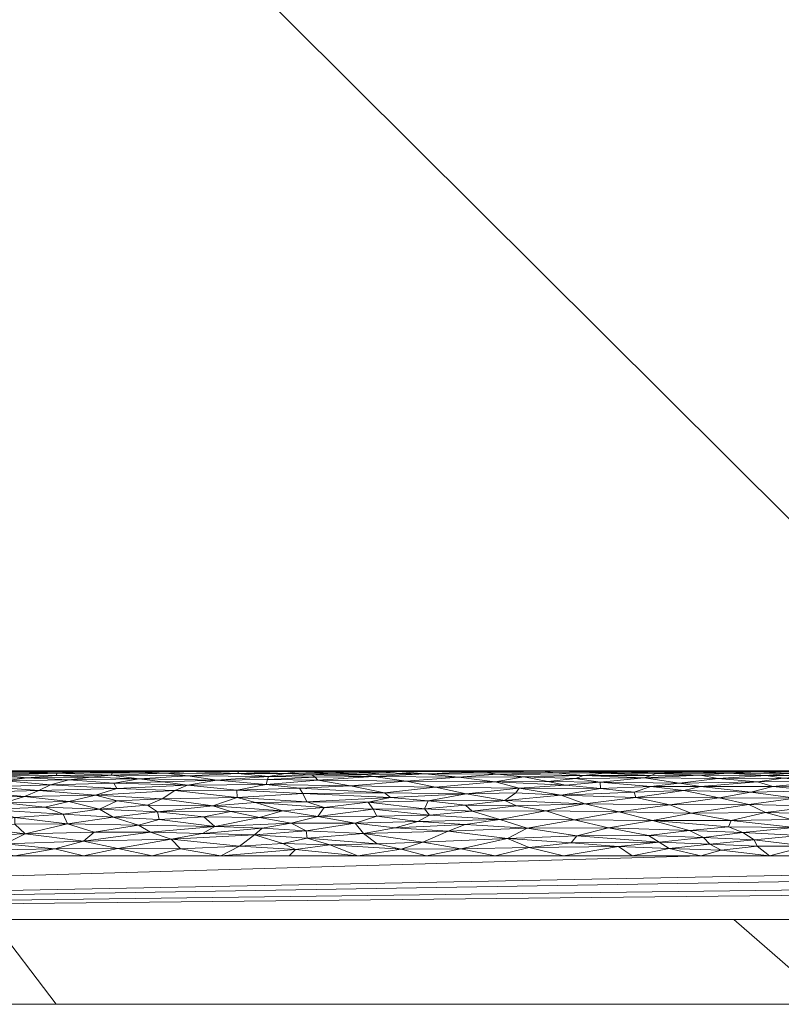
# Model space of a CAD drawing. Header units: millimetres. Extents: x -300 to 300, y 0 to 450.
# Tile 67 of 256: x 36 to 54, y 0 to 23. Entities that reach past the tile are written whole.
import ezdxf

# ---------------------------------------------------------------- set-up
doc = ezdxf.new("R2010")
doc.units = ezdxf.units.MM
doc.layers.add('A-GENM', color=13, linetype='Continuous')

# ---------------------------------------------------------------- blocks, each defined once
blk = doc.blocks.new('MODEL_CCAS0420-1080410R0 - MODEL_CCAS0420-1080410R0-453240-Preview')
at = {"layer": 'A-GENM', "lineweight": 9}
mesh = blk.add_polyface(dxfattribs=at)
corners = [(-296.159, -20, -110), (-295.657, -15.55, -110), (-294.177, -11.323, -110), (-291.793, -7.531, -110), (-288.625, -4.364, -110), (-284.831, -1.981, -110), (-280.602, -0.502, -110), (-276.147, 0, -110), (276.147, 0, -110), (280.596, -0.501, -110), (284.825, -1.978, -110), (288.619, -4.359, -110), (291.788, -7.525, -110), (294.174, -11.316, -110), (295.656, -15.545, -110), (296.159, -20, -110), (296.159, -426.171, -110), (295.658, -430.617, -110), (294.182, -434.842, -110), (291.802, -438.632, -110), (288.638, -441.797, -110), (284.848, -444.179, -110), (280.622, -445.657, -110), (276.171, -446.159, -110), (-276.171, -446.159, -110), (-280.617, -445.658, -110), (-284.842, -444.182, -110), (-288.632, -441.802, -110), (-291.797, -438.638, -110), (-294.179, -434.848, -110), (-295.657, -430.622, -110), (-296.159, -426.171, -110)]
mesh.append_faces([[corners[k] for k in face] for face in [(15, 12, 13, 14)]], dxfattribs={"vtx0": -1})
mesh.append_faces([[corners[k] for k in face] for face in [(16, 8, 15)]], dxfattribs={"vtx0": -1, "vtx1": -1})
mesh.append_faces([[corners[k] for k in face] for face in [(24, 31, 7, 8)]], dxfattribs={"vtx0": -1, "vtx1": -1, "vtx3": -1})
mesh.append_faces([[corners[k] for k in face] for face in [(31, 24, 25, 30), (18, 21, 22, 17), (17, 22, 23, 16)]], dxfattribs={"vtx0": -1, "vtx2": -1})
mesh.append_faces([[corners[k] for k in face] for face in [(0, 3, 4, 5), (0, 5, 6, 7)]], dxfattribs={"vtx0": -1, "vtx3": -1})
mesh.append_faces([[corners[k] for k in face] for face in [(28, 29, 27)]], dxfattribs={"vtx1": -1})
mesh.append_faces([[corners[k] for k in face] for face in [(25, 26, 30), (11, 12, 15, 10), (9, 10, 15, 8), (31, 0, 7)]], dxfattribs={"vtx1": -1, "vtx2": -1})
mesh.append_faces([[corners[k] for k in face] for face in [(23, 24, 8, 16)]], dxfattribs={"vtx1": -1, "vtx2": -1, "vtx3": -1})
mesh.append_faces([[corners[k] for k in face] for face in [(26, 27, 29, 30)]], dxfattribs={"vtx1": -1, "vtx3": -1})
mesh.append_faces([[corners[k] for k in face] for face in [(19, 20, 21, 18)]], dxfattribs={"vtx2": -1})
mesh.append_faces([[corners[k] for k in face] for face in [(0, 1, 2, 3)]], dxfattribs={"vtx3": -1})
mesh = blk.add_polyface(dxfattribs=at)
corners = [(279.918, 0, -2), (278.032, 0, -56), (276.147, 0, -110), (-276.147, 0, -110), (-278.032, 0, -56), (-279.918, 0, -2), (0, 0, -2)]
mesh.append_faces([[corners[k] for k in face] for face in [(6, 3, 4, 5)]], dxfattribs={"vtx0": -1})
mesh.append_faces([[corners[k] for k in face] for face in [(3, 6, 2)]], dxfattribs={"vtx0": -1, "vtx1": -1})
mesh.append_faces([[corners[k] for k in face] for face in [(1, 2, 6, 0)]], dxfattribs={"vtx1": -1})
mesh = blk.add_polyface(dxfattribs=at)
corners = [(279.918, 0, -2), (0, 0, -2), (-279.918, 0, -2), (-279.918, -0.586, -0.586), (-279.918, -2), (0, -2), (279.918, -2), (279.918, -0.586, -0.586), (-146.072, 0, -2), (-139.959, -2), (-209.938, -2), (-246.456, -2), (-73.036, 0, -2), (-212.995, 0, -2), (-69.979, -2), (-246.456, 0, -2), (146.072, -2), (139.959, 0, -2), (209.938, 0, -2), (246.456, 0, -2), (73.036, -2), (212.995, -2), (69.979, 0, -2), (246.456, -2), (-36.518, 0, -2), (-34.99, -2), (-52.485, -2), (34.99, 0, -2), (36.518, -2), (18.259, -2), (-263.187, -2), (-109.554, 0, -2), (-104.969, -2), (-122.464, -2), (263.187, 0, -2), (104.969, 0, -2), (109.554, -2), (91.295, -2), (-174.949, -2), (-179.533, 0, -2), (-162.803, 0, -2), (179.533, -2), (174.949, 0, -2), (192.444, 0, -2), (-157.454, -2), (-127.813, 0, -2), (-18.259, 0, -2), (-17.495, -2), (-229.726, 0, -2), (-228.197, -2), (229.726, -2), (228.197, 0, -2), (54.777, -2), (52.485, 0, -2), (-87.474, -2), (-91.295, 0, -2), (127.813, -2), (122.464, 0, -2), (-196.264, 0, -2), (-192.444, -2), (157.454, 0, -2), (162.803, -2), (-54.777, 0, -2), (17.495, 0, -2), (-263.187, 0, -2), (263.187, -2), (87.474, 0, -2), (196.264, -2)]
mesh.append_faces([[corners[k] for k in face] for face in [(44, 40, 38), (45, 33, 31), (46, 47, 1), (50, 51, 21), (52, 53, 28), (54, 55, 32), (56, 57, 36), (58, 59, 39), (60, 61, 42)]], dxfattribs={"vtx0": -1, "vtx1": -1})
mesh.append_faces([[corners[k] for k in face] for face in [(34, 65, 7), (30, 64, 3)]], dxfattribs={"vtx0": -1, "vtx1": -1, "vtx2": -1})
mesh.append_faces([[corners[k] for k in face] for face in [(5, 63, 1, 47), (42, 61, 41, 43), (19, 23, 65, 34), (32, 55, 31, 33), (28, 53, 27, 29), (39, 59, 38, 40), (36, 57, 35, 37), (21, 51, 18, 67), (63, 5, 29, 27), (67, 18, 43, 41), (37, 35, 66)]], dxfattribs={"vtx0": -1, "vtx2": -1})
mesh.append_faces([[corners[k] for k in face] for face in [(2, 3, 64)]], dxfattribs={"vtx1": -1})
mesh.append_faces([[corners[k] for k in face] for face in [(25, 47, 46, 24), (9, 33, 45, 8), (8, 40, 44, 9), (49, 10, 13, 48), (11, 49, 48, 15), (19, 51, 50, 23), (20, 37, 66, 22), (26, 25, 24, 62), (14, 26, 62, 12), (22, 53, 52, 20), (30, 11, 15, 64), (12, 55, 54, 14), (17, 57, 56, 16), (10, 59, 58, 13), (16, 61, 60, 17)]], dxfattribs={"vtx1": -1, "vtx3": -1})
mesh.append_faces([[corners[k] for k in face] for face in [(3, 4, 30), (65, 6, 7), (7, 0, 34)]], dxfattribs={"vtx2": -1})
mesh = blk.add_polyface(dxfattribs=at)
corners = [(-279.918, -2), (-292.651, -7.27), (-297.929, -20), (-297.929, -224.97), (-297.929, -429.94), (-292.661, -442.661), (-279.94, -447.929), (0, -447.929), (279.94, -447.929), (292.661, -442.661), (297.929, -429.94), (297.929, -224.97), (297.929, -20), (292.651, -7.27), (279.918, -2), (0, -2), (0, -3.5), (13.257, -3.5), (26.515, -3.5), (39.772, -3.5), (53.029, -3.5), (66.287, -3.5), (79.544, -3.5), (92.801, -3.5), (106.059, -3.5), (119.316, -3.5), (132.573, -3.5), (145.831, -3.5), (159.088, -3.5), (172.345, -3.5), (185.603, -3.5), (198.86, -3.5), (212.117, -3.5), (225.375, -3.5), (238.632, -3.5), (251.889, -3.5), (265.147, -3.5), (278.404, -3.5), (291.028, -7.487), (296.497, -19.511), (296.5, -32.769), (296.5, -46.026), (296.5, -59.283), (296.5, -72.541), (296.5, -85.798), (296.5, -99.055), (296.5, -112.313), (296.5, -125.57), (296.5, -138.827), (296.5, -152.085), (296.5, -165.342), (296.5, -178.599), (296.5, -191.857), (296.5, -205.114), (296.5, -218.371), (296.5, -231.629), (296.5, -244.886), (296.5, -258.143), (296.499, -271.401), (296.499, -284.658), (296.499, -297.915), (296.499, -311.173), (296.499, -324.43), (296.499, -337.687), (296.5, -350.945), (296.5, -364.202), (296.5, -377.459), (296.5, -390.717), (296.5, -403.974), (296.5, -417.231), (296.497, -430.489), (291.028, -442.513), (278.404, -446.5), (265.147, -446.5), (251.889, -446.5), (238.632, -446.5), (225.375, -446.5), (212.117, -446.5), (198.86, -446.5), (185.603, -446.5), (172.345, -446.5), (159.088, -446.5), (145.831, -446.5), (132.573, -446.5), (119.316, -446.5), (106.059, -446.5), (92.801, -446.5), (79.544, -446.5), (66.287, -446.5), (53.029, -446.5), (39.772, -446.5), (26.515, -446.5), (13.257, -446.5), (0, -446.5), (-12.926, -446.5), (-25.852, -446.5), (-38.777, -446.5), (-51.703, -446.5), (-64.629, -446.5), (-77.555, -446.5), (-90.48, -446.5), (-103.406, -446.5), (-116.332, -446.5), (-129.258, -446.5), (-142.183, -446.5), (-155.109, -446.5), (-168.035, -446.5), (-180.961, -446.5), (-193.887, -446.5), (-206.812, -446.5), (-219.738, -446.5), (-232.664, -446.5), (-245.59, -446.5), (-258.515, -446.5), (-271.441, -446.5), (-284.356, -445.968), (-294.544, -438.124), (-296.5, -425.35), (-296.5, -412.424), (-296.5, -399.498), (-296.5, -386.572), (-296.5, -373.646), (-296.5, -360.721), (-296.5, -347.795), (-296.499, -334.869), (-296.499, -321.943), (-296.499, -309.018), (-296.499, -296.092), (-296.499, -283.166), (-296.499, -270.24), (-296.5, -257.315), (-296.5, -244.389), (-296.5, -231.463), (-296.5, -218.537), (-296.5, -205.611), (-296.5, -192.686), (-296.5, -179.76), (-296.5, -166.834), (-296.5, -153.908), (-296.5, -140.983), (-296.5, -128.057), (-296.5, -115.131), (-296.5, -102.205), (-296.5, -89.28), (-296.5, -76.354), (-296.5, -63.428), (-296.5, -50.502), (-296.5, -37.576), (-296.5, -24.651), (-294.544, -11.876), (-284.356, -4.032), (-271.441, -3.5), (-258.515, -3.5), (-245.59, -3.5), (-232.664, -3.5), (-219.738, -3.5), (-206.812, -3.5), (-193.887, -3.5), (-180.961, -3.5), (-168.035, -3.5), (-155.109, -3.5), (-142.183, -3.5), (-129.258, -3.5), (-116.332, -3.5), (-103.406, -3.5), (-90.48, -3.5), (-77.555, -3.5), (-64.629, -3.5), (-51.703, -3.5), (-38.777, -3.5), (-25.852, -3.5), (-12.926, -3.5), (-294.538, -438.129), (-294.547, -438.108)]
mesh.append_faces([[corners[k] for k in face] for face in [(116, 172, 173)]])
mesh.append_faces([[corners[k] for k in face] for face in [(118, 4, 117), (6, 115, 5), (115, 6, 114), (7, 104, 6), (1, 150, 0), (151, 0, 150)]], dxfattribs={"vtx0": -1, "vtx1": -1})
mesh.append_faces([[corners[k] for k in face] for face in [(4, 124, 125), (7, 99, 100), (2, 148, 149), (149, 1, 2), (2, 141, 142), (0, 151, 152), (0, 160, 161, 15), (15, 165, 166), (15, 170, 171), (8, 81, 82, 7), (8, 72, 73), (11, 61, 62, 10), (12, 46, 47, 11), (38, 13, 14, 37), (13, 38, 39, 12)]], dxfattribs={"vtx0": -1, "vtx2": -1})
mesh.append_faces([[corners[k] for k in face] for face in [(4, 118, 119, 120), (4, 120, 121, 122), (3, 128, 129, 130), (3, 130, 131, 132), (3, 138, 139, 140), (0, 154, 155, 156), (0, 156, 157, 158), (15, 161, 162, 163), (15, 163, 164, 165), (8, 73, 74, 75), (7, 86, 87, 88), (7, 83, 84, 85), (10, 68, 69, 70), (11, 55, 56, 57), (14, 28, 29, 30), (14, 32, 33, 34), (15, 19, 20, 21), (12, 44, 45, 46), (11, 49, 50, 51), (11, 47, 48, 49), (12, 39, 40, 41)]], dxfattribs={"vtx0": -1, "vtx3": -1})
mesh.append_faces([[corners[k] for k in face] for face in [(123, 124, 4, 122), (127, 128, 3, 126), (113, 114, 6, 112), (111, 112, 6, 110), (109, 110, 6, 108), (107, 108, 6, 106), (96, 97, 7, 95), (105, 106, 6, 104), (103, 104, 7, 102), (101, 102, 7, 100), (98, 99, 7, 97), (94, 95, 7, 93), (135, 136, 3, 134), (137, 138, 3, 136), (133, 134, 3, 132), (145, 146, 2, 144), (147, 148, 2, 146), (143, 144, 2, 142), (149, 150, 1), (153, 154, 0, 152), (159, 160, 0, 158), (169, 170, 15, 168), (167, 168, 15, 166), (78, 79, 8, 77), (80, 81, 8, 79), (76, 77, 8, 75), (91, 92, 7, 90), (89, 90, 7, 88), (85, 86, 7), (82, 83, 7), (67, 68, 10, 66), (65, 66, 10, 64), (60, 61, 11, 59), (58, 59, 11, 57), (63, 64, 10, 62), (54, 55, 11, 53), (26, 27, 15, 25), (31, 32, 14, 30), (16, 17, 15, 171), (18, 19, 15, 17), (24, 25, 15, 23), (22, 23, 15, 21), (34, 35, 14), (52, 53, 11, 51), (36, 37, 14, 35), (42, 43, 12, 41), (43, 44, 12), (92, 93, 7)]], dxfattribs={"vtx1": -1, "vtx2": -1})
mesh.append_faces([[corners[k] for k in face] for face in [(3, 4, 125, 126), (2, 3, 140, 141), (71, 72, 8, 9), (70, 71, 9, 10), (27, 28, 14, 15)]], dxfattribs={"vtx1": -1, "vtx3": -1})
mesh.append_faces([[corners[k] for k in face] for face in [(4, 173, 117), (115, 172, 5)]], dxfattribs={"vtx2": -1})
mesh = blk.add_polyface(dxfattribs=at)
corners = [(-53.319, -3.5), (-54.205, -3.728, -0.015), (-53.035, -3.728, -0.015), (-53.053, -5.475, -1.685), (-54.492, -5.474, -1.679), (-53.664, -5.494, -1.849), (-55.175, -5.494, -1.839), (-54.419, -5.5, -2), (-52.156, -5.494, -1.839), (-53.731, -5.44, -1.512), (-55.173, -5.441, -1.518), (-53.043, -5.244, -1.022), (-54.593, -5.252, -1.036), (-53.643, -5.331, -1.196), (-52.107, -5.321, -1.174), (-54.42, -5.028, -0.709), (-54.925, -5.158, -0.881), (-53.4, -5.13, -0.841), (-52.834, -4.706, -0.408), (-51.477, -4.505, -0.277), (-53.228, -4.521, -0.286), (-53.843, -4.354, -0.198), (-52.416, -4.33, -0.188), (-52.886, -5.001, -0.678), (-55.141, -4.276, -0.164), (-53.911, -4.162, -0.119), (-54.444, -4.669, -0.381), (-54.858, -4.479, -0.262), (-53.937, -4.857, -0.532), (-52.14, -4.867, -0.54), (-52.185, -3.629, -0.005), (-52.357, -5.445, -1.533), (-52.908, -5.5, -2), (-55.171, -5.326, -1.185), (-54.565, -5.392, -1.351), (-53.244, -5.394, -1.356), (-51.697, -5.133, -0.845), (-52.354, -4.185, -0.128), (-52.692, -4.044, -0.081), (-54.036, -3.978, -0.063), (-52.963, -3.876, -0.04), (-51.915, -3.771, -0.021), (-55.208, -4.101, -0.099), (-54.935, -3.5)]
mesh.append_faces([[corners[k] for k in face] for face in [(32, 5, 7)]], dxfattribs={"vtx0": -1, "vtx1": -1})
mesh.append_faces([[corners[k] for k in face] for face in [(0, 1, 2), (3, 4, 5), (5, 6, 7), (5, 8, 3), (4, 9, 10), (11, 12, 13), (11, 13, 14), (15, 16, 17), (18, 19, 20), (21, 20, 22), (17, 23, 15), (24, 21, 25), (20, 26, 18), (20, 27, 26), (28, 29, 18), (23, 28, 15), (28, 18, 26), (30, 0, 2), (3, 31, 9), (8, 5, 32), (13, 33, 34), (35, 34, 9), (13, 35, 14), (16, 12, 17), (23, 17, 36), (28, 23, 29), (5, 4, 6), (4, 3, 9), (34, 35, 13), (17, 12, 11), (31, 35, 9), (20, 21, 27), (22, 37, 25), (22, 25, 21), (25, 38, 39), (38, 40, 39), (40, 1, 39), (1, 40, 2), (40, 41, 2), (39, 42, 25), (25, 37, 38), (11, 36, 17)]], dxfattribs={"vtx0": -1, "vtx1": -1, "vtx2": -1})
mesh.append_faces([[corners[k] for k in face] for face in [(0, 43, 1)]], dxfattribs={"vtx1": -1, "vtx2": -1})
mesh = blk.add_polyface(dxfattribs=at)
corners = [(-50.175, -4.875, -0.548), (-52.14, -4.867, -0.54), (-51.306, -5.039, -0.722), (-51.472, -5.472, -1.668), (-53.053, -5.475, -1.685), (-52.156, -5.494, -1.839), (-51.396, -5.5, -2), (-50.64, -5.494, -1.838), (-51.915, -3.771, -0.021), (-52.963, -3.876, -0.04), (-51.768, -3.932, -0.052), (-50.372, -5.339, -1.213), (-52.107, -5.321, -1.174), (-51.688, -5.396, -1.362), (-52.357, -5.445, -1.533), (-50.647, -5.438, -1.505), (-51.204, -5.214, -0.97), (-53.043, -5.244, -1.022), (-52.416, -4.33, -0.188), (-51.477, -4.505, -0.277), (-50.566, -4.328, -0.187), (-50.975, -4.696, -0.4), (-50.137, -4.998, -0.674), (-50.531, -5.129, -0.839), (-52.834, -4.706, -0.408), (-51.439, -4.095, -0.097), (-50.471, -3.981, -0.064), (-53.228, -4.521, -0.286), (-49.77, -4.532, -0.293), (-50.961, -3.667, -0.008), (-51.703, -3.5), (-52.185, -3.629, -0.005), (-52.354, -4.185, -0.128), (-49.884, -5.473, -1.673), (-52.908, -5.5, -2), (-50.534, -5.394, -1.358), (-51.697, -5.133, -0.845), (-52.886, -5.001, -0.678), (-53.244, -5.394, -1.356), (-52.692, -4.044, -0.081), (-50.725, -3.823, -0.029), (-53.035, -3.728, -0.015), (-53.319, -3.5), (-50.087, -3.5)]
mesh.append_faces([[corners[k] for k in face] for face in [(42, 31, 30), (30, 29, 43)]], dxfattribs={"vtx0": -1, "vtx1": -1})
mesh.append_faces([[corners[k] for k in face] for face in [(0, 1, 2), (3, 4, 5), (5, 6, 7), (8, 9, 10), (11, 12, 13), (14, 15, 13), (16, 17, 12), (18, 19, 20), (1, 0, 21), (22, 2, 23), (19, 24, 21), (25, 26, 10), (27, 19, 18), (28, 19, 21), (21, 24, 1), (29, 30, 31), (20, 25, 32), (7, 33, 3), (15, 3, 33), (3, 5, 7), (13, 15, 35), (12, 11, 16), (16, 23, 36), (36, 17, 16), (37, 2, 1), (14, 4, 3), (15, 14, 3), (38, 14, 13), (12, 38, 13), (10, 9, 39), (25, 10, 39), (40, 10, 26), (32, 25, 39), (20, 32, 18), (31, 41, 8), (31, 8, 29), (8, 40, 29), (10, 40, 8), (36, 23, 2), (37, 36, 2), (11, 13, 35)]], dxfattribs={"vtx0": -1, "vtx1": -1, "vtx2": -1})
mesh.append_faces([[corners[k] for k in face] for face in [(34, 6, 5)]], dxfattribs={"vtx1": -1, "vtx2": -1})
mesh = blk.add_polyface(dxfattribs=at)
corners = [(-51.477, -4.505, -0.277), (-49.77, -4.532, -0.293), (-50.566, -4.328, -0.187), (-50.471, -3.981, -0.064), (-51.439, -4.095, -0.097), (-49.532, -4.16, -0.119), (-48.104, -5.25, -1.031), (-48.518, -5.163, -0.889), (-49.336, -5.234, -1.003), (-49.884, -5.473, -1.673), (-50.64, -5.494, -1.838), (-49.273, -5.494, -1.849), (-50.175, -4.875, -0.548), (-48.412, -4.93, -0.601), (-48.972, -4.725, -0.422), (-49.341, -5.084, -0.779), (-49.767, -3.718, -0.014), (-48.649, -3.801, -0.026), (-47.664, -3.694, -0.011), (-50.961, -3.667, -0.008), (-50.725, -3.823, -0.029), (-50.975, -4.696, -0.4), (-50.137, -4.998, -0.674), (-50.531, -5.129, -0.839), (-48.051, -4.556, -0.307), (-48.721, -4.346, -0.195), (-48.783, -3.966, -0.06), (-47.611, -4.148, -0.115), (-48.472, -3.5), (-50.647, -5.438, -1.505), (-49.439, -5.444, -1.528), (-51.396, -5.5, -2), (-49.884, -5.5, -2), (-47.977, -5.489, -1.794), (-48.285, -5.455, -1.58), (-50.534, -5.394, -1.358), (-48.939, -5.389, -1.343), (-50.372, -5.339, -1.213), (-48.75, -5.317, -1.164), (-51.204, -5.214, -0.97), (-48.373, -5.5, -2), (-50.087, -3.5), (-51.306, -5.039, -0.722)]
mesh.append_faces([[corners[k] for k in face] for face in [(40, 11, 32)]], dxfattribs={"vtx0": -1, "vtx1": -1})
mesh.append_faces([[corners[k] for k in face] for face in [(0, 1, 2), (3, 4, 5), (6, 7, 8), (9, 10, 11), (12, 13, 14), (7, 15, 8), (16, 17, 18), (19, 20, 16), (12, 14, 21), (22, 13, 12), (15, 22, 23), (1, 24, 25), (1, 21, 14), (24, 1, 14), (1, 25, 2), (5, 2, 25), (26, 3, 5), (27, 26, 5), (20, 26, 17), (16, 18, 28), (29, 9, 30), (9, 33, 34), (11, 10, 32), (30, 9, 34), (35, 36, 37), (23, 8, 15), (38, 37, 36), (39, 37, 8), (9, 11, 33), (38, 6, 8), (37, 38, 8), (5, 4, 2), (16, 41, 19), (20, 3, 26), (34, 36, 30), (35, 30, 36), (13, 22, 15), (12, 42, 22), (20, 17, 16), (8, 23, 39), (35, 29, 30)]], dxfattribs={"vtx0": -1, "vtx1": -1, "vtx2": -1})
mesh.append_faces([[corners[k] for k in face] for face in [(10, 31, 32), (16, 28, 41)]], dxfattribs={"vtx0": -1, "vtx2": -1})
mesh = blk.add_polyface(dxfattribs=at)
corners = [(-47.425, -5.09, -0.786), (-46.173, -4.962, -0.635), (-47.35, -4.982, -0.657), (-46.635, -5.471, -1.658), (-45.207, -5.432, -1.483), (-46.907, -5.42, -1.44), (-47.611, -4.148, -0.115), (-47.151, -3.909, -0.047), (-48.783, -3.966, -0.06), (-48.285, -5.455, -1.58), (-47.977, -5.489, -1.794), (-48.412, -4.93, -0.601), (-47.084, -4.804, -0.484), (-48.972, -4.725, -0.422), (-47.664, -3.694, -0.011), (-48.649, -3.801, -0.026), (-46.861, -5.5, -2), (-46.105, -5.494, -1.838), (-48.939, -5.389, -1.343), (-47.539, -5.358, -1.26), (-46.861, -5.238, -1.011), (-45.452, -5.118, -0.824), (-48.75, -5.317, -1.164), (-45.75, -4.08, -0.092), (-49.341, -5.084, -0.779), (-46.16, -4.695, -0.4), (-47.359, -4.673, -0.383), (-48.051, -4.556, -0.307), (-46.32, -4.552, -0.304), (-46.97, -4.354, -0.198), (-49.532, -4.16, -0.119), (-48.721, -4.346, -0.195), (-46.151, -4.233, -0.146), (-46.856, -3.5), (-48.472, -3.5), (-46.048, -3.662, -0.008), (-45.311, -4.46, -0.252), (-45.995, -5.355, -1.252), (-48.373, -5.5, -2), (-49.273, -5.494, -1.849), (-48.104, -5.25, -1.031), (-48.518, -5.163, -0.889)]
mesh.append_faces([[corners[k] for k in face] for face in [(0, 1, 2), (3, 4, 5), (6, 7, 8), (9, 10, 3), (11, 2, 12), (11, 12, 13), (14, 15, 7), (10, 16, 17), (5, 9, 3), (18, 5, 19), (0, 20, 21), (19, 22, 18), (6, 23, 7), (1, 0, 21), (0, 11, 24), (12, 25, 26), (26, 13, 12), (27, 28, 29), (6, 30, 31), (29, 6, 31), (29, 32, 6), (33, 14, 35), (7, 35, 14), (27, 29, 31), (29, 28, 36), (19, 5, 37), (18, 9, 5), (10, 17, 3), (10, 39, 38), (37, 20, 19), (40, 19, 20), (19, 40, 22), (41, 20, 0), (20, 41, 40), (0, 24, 41), (26, 28, 27), (28, 26, 25), (13, 26, 27), (12, 2, 1), (11, 0, 2), (7, 15, 8), (6, 32, 23)]], dxfattribs={"vtx0": -1, "vtx1": -1, "vtx2": -1})
mesh.append_faces([[corners[k] for k in face] for face in [(10, 38, 16)]], dxfattribs={"vtx0": -1, "vtx2": -1})
mesh.append_faces([[corners[k] for k in face] for face in [(33, 34, 14)]], dxfattribs={"vtx1": -1, "vtx2": -1})
mesh = blk.add_polyface(dxfattribs=at)
corners = [(-45.75, -4.08, -0.092), (-45.157, -3.821, -0.029), (-47.151, -3.909, -0.047), (-43.996, -5.367, -1.284), (-45.995, -5.355, -1.252), (-45.207, -5.432, -1.483), (-46.635, -5.471, -1.658), (-44.579, -5.484, -1.748), (-46.861, -5.238, -1.011), (-44.764, -5.26, -1.051), (-44.393, -4.87, -0.544), (-46.173, -4.962, -0.635), (-44.251, -4.983, -0.658), (-43.985, -4.598, -0.333), (-45.311, -4.46, -0.252), (-45.195, -4.604, -0.337), (-43.451, -5.147, -0.866), (-45.452, -5.118, -0.824), (-46.907, -5.42, -1.44), (-46.105, -5.494, -1.838), (-45.349, -5.5, -2), (-44.2, -5.453, -1.569), (-43.796, -5.417, -1.43), (-45.24, -3.5), (-46.048, -3.662, -0.008), (-44.648, -3.656, -0.007), (-44.071, -4.432, -0.237), (-44.504, -4.159, -0.118), (-46.151, -4.233, -0.146), (-45.037, -4.308, -0.178), (-45.281, -4.793, -0.476), (-47.084, -4.804, -0.484), (-46.16, -4.695, -0.4), (-46.856, -3.5), (-43.56, -4.271, -0.162), (-43.758, -4.023, -0.075), (-44.076, -3.779, -0.022), (-43.624, -3.5), (-43.838, -5.5, -2), (-46.861, -5.5, -2), (-46.97, -4.354, -0.198), (-46.32, -4.552, -0.304), (-43.865, -4.762, -0.45)]
mesh.append_faces([[corners[k] for k in face] for face in [(0, 1, 2), (3, 4, 5), (5, 6, 7), (8, 4, 9), (10, 11, 12), (13, 14, 15), (16, 17, 9), (8, 9, 17), (9, 4, 3), (4, 18, 5), (7, 19, 20), (5, 21, 22), (23, 24, 25), (26, 14, 13), (27, 28, 29), (12, 11, 17), (11, 30, 31), (16, 12, 17), (15, 32, 30), (34, 27, 29), (1, 0, 35), (1, 25, 24), (24, 2, 1), (1, 36, 25), (7, 6, 19), (7, 21, 5), (5, 22, 3), (35, 36, 1), (14, 26, 29), (40, 14, 29), (14, 41, 15), (32, 15, 41), (42, 15, 30), (31, 30, 32), (35, 0, 27), (28, 27, 0), (15, 42, 13), (10, 42, 30), (11, 10, 30), (40, 29, 28)]], dxfattribs={"vtx0": -1, "vtx1": -1, "vtx2": -1})
mesh.append_faces([[corners[k] for k in face] for face in [(24, 23, 33), (7, 20, 38)]], dxfattribs={"vtx0": -1, "vtx2": -1})
mesh.append_faces([[corners[k] for k in face] for face in [(37, 23, 25), (39, 20, 19)]], dxfattribs={"vtx1": -1, "vtx2": -1})
mesh = blk.add_polyface(dxfattribs=at)
corners = [(-42.683, -5.282, -1.092), (-44.764, -5.26, -1.051), (-43.996, -5.367, -1.284), (-43.451, -5.147, -0.866), (-41.699, -5.495, -1.855), (-42.198, -5.476, -1.688), (-43.204, -5.493, -1.831), (-44.071, -4.432, -0.237), (-43.56, -4.271, -0.162), (-45.037, -4.308, -0.178), (-41.468, -5.182, -0.918), (-43.865, -4.762, -0.45), (-42.421, -4.767, -0.455), (-42.833, -4.64, -0.361), (-41.854, -3.789, -0.024), (-42.964, -3.754, -0.018), (-42.43, -3.915, -0.048), (-42.252, -5.09, -0.787), (-44.251, -4.983, -0.658), (-43.796, -5.417, -1.43), (-42.543, -5.403, -1.384), (-42.326, -5.5, -2), (-44.579, -5.484, -1.748), (-43.384, -5.475, -1.683), (-44.2, -5.453, -1.569), (-42.685, -4.424, -0.233), (-42.327, -4.965, -0.638), (-44.393, -4.87, -0.544), (-43.758, -4.023, -0.075), (-44.076, -3.779, -0.022), (-42.409, -4.091, -0.096), (-43.624, -3.5), (-44.648, -3.656, -0.007), (-42.156, -3.645, -0.006), (-43.838, -5.5, -2), (-43.011, -5.446, -1.539), (-41.922, -5.438, -1.504), (-42.622, -5.349, -1.237), (-42.053, -4.27, -0.161), (-43.985, -4.598, -0.333), (-44.504, -4.159, -0.118), (-42.009, -3.5), (-41.852, -4.558, -0.308)]
mesh.append_faces([[corners[k] for k in face] for face in [(31, 33, 41)]], dxfattribs={"vtx0": -1, "vtx1": -1})
mesh.append_faces([[corners[k] for k in face] for face in [(0, 1, 2), (3, 1, 0), (4, 5, 6), (7, 8, 9), (10, 3, 0), (11, 12, 13), (14, 15, 16), (10, 17, 3), (3, 17, 18), (19, 20, 2), (21, 4, 6), (22, 23, 24), (8, 7, 25), (26, 12, 27), (12, 11, 27), (28, 16, 29), (28, 30, 16), (15, 31, 32), (15, 33, 31), (5, 23, 6), (23, 5, 35), (22, 34, 6), (24, 23, 35), (22, 6, 23), (19, 24, 35), (20, 19, 35), (36, 20, 35), (0, 2, 37), (2, 20, 37), (5, 36, 35), (15, 32, 29), (18, 17, 26), (25, 38, 8), (13, 25, 39), (30, 8, 38), (40, 8, 28), (39, 25, 7), (8, 30, 28), (16, 15, 29), (26, 27, 18), (25, 13, 42), (11, 13, 39)]], dxfattribs={"vtx0": -1, "vtx1": -1, "vtx2": -1})
mesh.append_faces([[corners[k] for k in face] for face in [(34, 21, 6)]], dxfattribs={"vtx1": -1, "vtx2": -1})
mesh = blk.add_polyface(dxfattribs=at)
corners = [(-41.306, -4.404, -0.223), (-41.852, -4.558, -0.308), (-40.636, -4.54, -0.297), (-41.468, -5.182, -0.918), (-42.683, -5.282, -1.092), (-41.496, -5.3, -1.129), (-42.327, -4.965, -0.638), (-42.252, -5.09, -0.787), (-40.771, -5.046, -0.731), (-40.78, -4.873, -0.546), (-40.211, -4.674, -0.385), (-42.421, -4.767, -0.455), (-40.815, -5.5, -2), (-41.699, -5.495, -1.855), (-42.326, -5.5, -2), (-41.516, -5.367, -1.282), (-40.8, -5.436, -1.497), (-39.623, -5.38, -1.318), (-42.833, -4.64, -0.361), (-41.211, -4.752, -0.443), (-40.255, -4.189, -0.13), (-42.053, -4.27, -0.161), (-40.301, -5.284, -1.097), (-42.622, -5.349, -1.237), (-42.543, -5.403, -1.384), (-40.815, -5.482, -1.729), (-41.922, -5.438, -1.504), (-42.198, -5.476, -1.688), (-39.612, -5.16, -0.885), (-41.368, -4.153, -0.117), (-42.409, -4.091, -0.096), (-42.156, -3.645, -0.006), (-42.964, -3.754, -0.018), (-41.854, -3.789, -0.024), (-42.685, -4.424, -0.233), (-40.365, -5.496, -1.866), (-42.009, -3.5), (-40.393, -3.5), (-41.187, -3.991, -0.067), (-39.966, -4.022, -0.075), (-39.999, -4.414, -0.228), (-42.43, -3.915, -0.048), (-40.839, -3.722, -0.014)]
mesh.append_faces([[corners[k] for k in face] for face in [(12, 13, 14), (36, 31, 37)]], dxfattribs={"vtx0": -1, "vtx1": -1})
mesh.append_faces([[corners[k] for k in face] for face in [(0, 1, 2), (3, 4, 5), (6, 7, 8), (9, 6, 8), (10, 2, 1), (11, 6, 9), (15, 16, 17), (18, 19, 1), (0, 20, 21), (15, 22, 5), (15, 23, 24), (25, 26, 27), (8, 3, 28), (15, 24, 26), (9, 19, 11), (21, 29, 30), (31, 32, 33), (11, 19, 18), (34, 1, 0), (12, 35, 13), (35, 25, 13), (25, 27, 13), (26, 25, 16), (5, 23, 15), (15, 26, 16), (38, 30, 29), (29, 39, 38), (3, 5, 22), (23, 5, 4), (8, 7, 3), (0, 2, 40), (20, 0, 40), (0, 21, 34), (41, 30, 38), (33, 38, 42), (38, 33, 41), (42, 37, 31), (42, 31, 33), (9, 10, 19), (1, 19, 10), (21, 20, 29), (29, 20, 39)]], dxfattribs={"vtx0": -1, "vtx1": -1, "vtx2": -1})
mesh = blk.add_polyface(dxfattribs=at)
corners = [(-39.623, -5.38, -1.318), (-40.8, -5.436, -1.497), (-39.106, -5.443, -1.526), (-41.516, -5.367, -1.282), (-40.301, -5.284, -1.097), (-38.475, -5.313, -1.156), (-39.315, -5.04, -0.724), (-37.444, -4.925, -0.597), (-39.012, -4.839, -0.515), (-38.868, -5.496, -1.865), (-40.365, -5.496, -1.866), (-39.303, -5.5, -2), (-38.451, -5.481, -1.727), (-39.631, -5.484, -1.75), (-39.228, -3.894, -0.043), (-37.969, -3.67, -0.008), (-39.443, -3.662, -0.008), (-39.612, -5.16, -0.885), (-40.771, -5.046, -0.731), (-37.944, -5.084, -0.778), (-37.874, -5.207, -0.959), (-39.03, -5.242, -1.018), (-37.812, -5.401, -1.378), (-41.468, -5.182, -0.918), (-40.78, -4.873, -0.546), (-40.211, -4.674, -0.385), (-38.942, -4.351, -0.197), (-38.904, -4.533, -0.293), (-37.86, -4.407, -0.224), (-39.999, -4.414, -0.228), (-40.255, -4.189, -0.13), (-40.815, -5.482, -1.729), (-40.839, -3.722, -0.014), (-41.187, -3.991, -0.067), (-40.393, -3.5), (-39.966, -4.022, -0.075), (-38.743, -4.052, -0.084), (-37.791, -5.5, -2), (-40.815, -5.5, -2), (-40.636, -4.54, -0.297), (-38.671, -4.692, -0.397), (-37.957, -4.791, -0.474), (-38.777, -3.5), (-38.457, -4.217, -0.14)]
mesh.append_faces([[corners[k] for k in face] for face in [(37, 9, 11), (11, 10, 38)]], dxfattribs={"vtx0": -1, "vtx1": -1})
mesh.append_faces([[corners[k] for k in face] for face in [(0, 1, 2), (3, 0, 4), (4, 0, 5), (6, 7, 8), (9, 10, 11), (12, 13, 9), (14, 15, 16), (17, 6, 18), (19, 17, 20), (4, 5, 21), (22, 5, 0), (23, 4, 17), (22, 0, 2), (13, 2, 1), (6, 17, 19), (18, 6, 24), (25, 24, 8), (26, 27, 28), (29, 26, 30), (13, 1, 31), (14, 32, 33), (16, 34, 32), (35, 36, 14), (2, 13, 12), (13, 10, 9), (10, 13, 31), (39, 27, 29), (40, 25, 8), (25, 40, 27), (41, 40, 8), (16, 15, 42), (14, 16, 32), (30, 43, 36), (24, 6, 8), (14, 33, 35), (30, 36, 35), (20, 17, 21), (4, 21, 17), (27, 39, 25), (30, 26, 43), (27, 26, 29)]], dxfattribs={"vtx0": -1, "vtx1": -1, "vtx2": -1})
mesh.append_faces([[corners[k] for k in face] for face in [(16, 42, 34)]], dxfattribs={"vtx0": -1, "vtx2": -1})
mesh = blk.add_polyface(dxfattribs=at)
corners = [(-37.812, -5.401, -1.378), (-36.528, -5.392, -1.35), (-37.342, -5.348, -1.235), (-37.874, -5.207, -0.959), (-36.385, -5.174, -0.905), (-37.944, -5.084, -0.778), (-38.475, -5.313, -1.156), (-36.819, -5.285, -1.098), (-37.444, -4.925, -0.597), (-36.817, -4.778, -0.463), (-37.957, -4.791, -0.474), (-38.457, -4.217, -0.14), (-37.416, -4.053, -0.084), (-38.743, -4.052, -0.084), (-36.247, -4.642, -0.362), (-37.542, -4.6, -0.334), (-37.694, -5.494, -1.849), (-37.055, -5.48, -1.716), (-38.451, -5.481, -1.727), (-39.106, -5.443, -1.526), (-37.842, -5.455, -1.577), (-36.784, -4.254, -0.155), (-37.86, -4.407, -0.224), (-36.684, -4.48, -0.263), (-37.162, -3.5), (-37.969, -3.67, -0.008), (-36.485, -3.663, -0.008), (-35.785, -4.018, -0.074), (-37.161, -3.844, -0.033), (-36.109, -5.037, -0.72), (-39.03, -5.242, -1.018), (-38.904, -4.533, -0.293), (-38.671, -4.692, -0.397), (-35.771, -4.898, -0.57), (-36.532, -5.449, -1.552), (-37.791, -5.5, -2), (-38.868, -5.496, -1.865), (-36.468, -5.495, -1.851), (-36.28, -5.5, -2), (-39.228, -3.894, -0.043), (-38.942, -4.351, -0.197), (-38.777, -3.5), (-39.012, -4.839, -0.515), (-39.315, -5.04, -0.724)]
mesh.append_faces([[corners[k] for k in face] for face in [(0, 1, 2), (3, 4, 5), (3, 6, 7), (4, 3, 7), (8, 9, 10), (11, 12, 13), (14, 15, 9), (16, 17, 18), (0, 19, 20), (21, 22, 23), (24, 25, 26), (12, 27, 28), (4, 29, 5), (8, 5, 29), (30, 6, 3), (15, 31, 32), (22, 31, 15), (8, 33, 9), (19, 18, 20), (15, 32, 10), (34, 20, 17), (35, 16, 36), (17, 16, 37), (35, 37, 16), (36, 16, 18), (34, 1, 0), (7, 6, 2), (6, 0, 2), (13, 28, 39), (21, 12, 11), (22, 21, 11), (40, 22, 11), (23, 22, 15), (39, 28, 25), (28, 26, 25), (8, 10, 42), (15, 10, 9), (8, 43, 5), (14, 23, 15), (28, 13, 12), (17, 20, 18), (0, 20, 34)]], dxfattribs={"vtx0": -1, "vtx1": -1, "vtx2": -1})
mesh.append_faces([[corners[k] for k in face] for face in [(37, 35, 38), (25, 24, 41)]], dxfattribs={"vtx0": -1, "vtx2": -1})
mesh = blk.add_polyface(dxfattribs=at)
corners = [(-35.546, -3.5), (-37.162, -3.5), (-36.485, -3.663, -0.008), (-34.979, -5.126, -0.835), (-36.109, -5.037, -0.72), (-36.385, -5.174, -0.905), (-36.819, -5.285, -1.098), (-35.314, -5.264, -1.057), (-35.673, -5.476, -1.69), (-36.532, -5.449, -1.552), (-37.055, -5.48, -1.716), (-35.785, -4.018, -0.074), (-33.93, -3.948, -0.055), (-35.315, -3.778, -0.022), (-35.112, -5.494, -1.842), (-36.28, -5.5, -2), (-34.768, -5.5, -2), (-34.665, -4.996, -0.672), (-34.185, -4.856, -0.53), (-35.291, -4.748, -0.44), (-35.771, -4.898, -0.57), (-37.416, -4.053, -0.084), (-36.784, -4.254, -0.155), (-34.295, -5.479, -1.71), (-34.91, -5.447, -1.543), (-34.359, -4.197, -0.132), (-34.738, -3.629, -0.005), (-33.93, -3.5), (-37.161, -3.844, -0.033), (-35.545, -4.244, -0.151), (-36.247, -4.642, -0.362), (-34.864, -4.59, -0.328), (-36.528, -5.392, -1.35), (-35.229, -5.396, -1.362), (-35.829, -5.338, -1.211), (-34.034, -5.317, -1.163), (-33.955, -5.213, -0.969), (-36.817, -4.778, -0.463), (-37.444, -4.925, -0.597), (-36.468, -5.495, -1.851), (-37.342, -5.348, -1.235), (-36.684, -4.48, -0.263), (-35.545, -4.399, -0.22)]
mesh.append_faces([[corners[k] for k in face] for face in [(3, 4, 5), (6, 7, 5), (8, 9, 10), (11, 12, 13), (4, 3, 17), (18, 19, 20), (11, 21, 22), (23, 24, 8), (25, 12, 11), (11, 13, 28), (22, 29, 11), (30, 19, 31), (32, 33, 34), (35, 7, 34), (3, 5, 7), (34, 7, 6), (3, 7, 36), (9, 33, 32), (17, 20, 4), (17, 18, 20), (37, 20, 19), (38, 4, 20), (30, 37, 19), (33, 9, 24), (8, 24, 9), (8, 14, 23), (8, 10, 39), (13, 2, 28), (15, 14, 39), (8, 39, 14), (40, 32, 34), (35, 34, 33), (40, 34, 6), (30, 31, 41), (41, 31, 42), (22, 42, 29), (2, 13, 26), (2, 26, 0), (22, 41, 42), (42, 25, 29), (11, 29, 25)]], dxfattribs={"vtx0": -1, "vtx1": -1, "vtx2": -1})
mesh.append_faces([[corners[k] for k in face] for face in [(14, 15, 16), (26, 27, 0)]], dxfattribs={"vtx0": -1, "vtx2": -1})
mesh.append_faces([[corners[k] for k in face] for face in [(0, 1, 2)]], dxfattribs={"vtx1": -1, "vtx2": -1})
mesh = blk.add_polyface(dxfattribs=at)
corners = [(0, -113.079, -5), (74.359, -113.079, -5), (148.718, -113.079, -5), (223.077, -113.079, -5), (294.5, -132.968, -5), (294.499, -81.318, -5), (294.499, -29.667, -5), (258.762, -5.5, -5), (206.609, -5.5, -5), (154.956, -5.5, -5), (103.303, -5.5, -5), (51.652, -5.5, -5), (0, -5.5, -5), (-59.752, -5.5, -5), (-119.504, -5.5, -5), (-179.256, -5.5, -5), (-239.009, -5.5, -5), (-294.499, -25.775, -5), (-289.1, -8.453, -5), (-294.499, -73.214, -5), (-294.5, -132.968, -5), (-275.116, -113.088, -5), (-244.547, -113.079, -5), (-213.979, -113.079, -5), (-183.41, -113.079, -5), (-152.842, -113.079, -5), (-122.274, -113.079, -5), (-91.705, -113.079, -5), (-61.137, -113.079, -5), (-30.568, -113.079, -5), (-119.5, -65, -5), (-114.374, -52.626, -5), (-102, -47.5, -5), (-89.626, -52.626, -5), (-84.5, -65, -5), (-89.626, -77.374, -5), (-102, -82.5, -5), (-114.374, -77.374, -5), (17.5, -65, -5), (12.374, -77.374, -5), (0, -82.5, -5), (-12.374, -77.374, -5), (-17.5, -65, -5), (-12.374, -52.626, -5), (0, -47.5, -5), (12.374, -52.626, -5), (119.5, -65, -5), (114.374, -77.374, -5), (102, -82.5, -5), (89.626, -77.374, -5), (84.5, -65, -5), (89.626, -52.626, -5), (102, -47.5, -5), (114.374, -52.626, -5), (-290.42, -24.284, -5)]
mesh.append_faces([[corners[k] for k in face] for face in [(18, 17, 54)]])
mesh.append_faces([[corners[k] for k in face] for face in [(32, 14, 31), (42, 29, 41), (50, 1, 49), (8, 3, 7), (53, 10, 52)]], dxfattribs={"vtx0": -1, "vtx1": -1})
mesh.append_faces([[corners[k] for k in face] for face in [(13, 34, 42, 43)]], dxfattribs={"vtx0": -1, "vtx1": -1, "vtx3": -1})
mesh.append_faces([[corners[k] for k in face] for face in [(30, 24, 25, 37), (16, 22, 23, 15), (35, 27, 28, 34), (37, 25, 26, 36), (36, 26, 27, 35), (31, 14, 15, 30), (13, 33, 34), (0, 40, 41, 29), (11, 50, 51, 10), (12, 44, 45, 11), (10, 51, 52)]], dxfattribs={"vtx0": -1, "vtx2": -1})
mesh.append_faces([[corners[k] for k in face] for face in [(19, 21, 22, 16), (15, 23, 24, 30), (11, 45, 38, 50)]], dxfattribs={"vtx0": -1, "vtx2": -1, "vtx3": -1})
mesh.append_faces([[corners[k] for k in face] for face in [(20, 21, 19)]], dxfattribs={"vtx1": -1})
mesh.append_faces([[corners[k] for k in face] for face in [(47, 48, 2)]], dxfattribs={"vtx1": -1, "vtx2": -1})
mesh.append_faces([[corners[k] for k in face] for face in [(28, 29, 42, 34), (38, 39, 1, 50), (46, 47, 2, 9)]], dxfattribs={"vtx1": -1, "vtx2": -1, "vtx3": -1})
mesh.append_faces([[corners[k] for k in face] for face in [(13, 14, 32, 33), (12, 13, 43, 44), (39, 40, 0, 1), (48, 49, 1, 2), (2, 3, 8, 9), (53, 46, 9, 10)]], dxfattribs={"vtx1": -1, "vtx3": -1})
mesh.append_faces([[corners[k] for k in face] for face in [(16, 54, 19), (5, 6, 7)]], dxfattribs={"vtx2": -1})
mesh.append_faces([[corners[k] for k in face] for face in [(3, 4, 5, 7)]], dxfattribs={"vtx2": -1, "vtx3": -1})
mesh = blk.add_polyface(dxfattribs=at)
corners = [(-6.047, -5.5, -2), (0, -5.5, -3.5), (0, -5.5, -2), (-59.752, -5.5, -5), (-56.017, -5.5, -5), (-60.466, -5.5, -2), (-63.486, -5.5, -5), (-66.513, -5.5, -2), (-70.955, -5.5, -5), (-67.221, -5.5, -5), (-26.141, -5.5, -5), (-22.407, -5.5, -5), (-24.186, -5.5, -2), (-52.283, -5.5, -5), (-54.419, -5.5, -2), (-36.28, -5.5, -2), (-33.61, -5.5, -5), (-30.233, -5.5, -2), (-18.672, -5.5, -5), (-14.938, -5.5, -5), (-18.14, -5.5, -2), (-12.093, -5.5, -2), (-3, -5.5, -5), (-29.876, -5.5, -5), (-44.814, -5.5, -5), (-42.326, -5.5, -2), (-48.373, -5.5, -2), (0, -5.5, -5), (-74.69, -5.5, -5), (-72.559, -5.5, -2), (-85.893, -5.5, -5), (-90.699, -5.5, -2), (-89.628, -5.5, -5), (-7.469, -5.5, -5), (-41.079, -5.5, -5), (-11.203, -5.5, -5), (-48.548, -5.5, -5), (-78.424, -5.5, -5), (-78.606, -5.5, -2), (-82.159, -5.5, -5), (-93.362, -5.5, -5), (-96.746, -5.5, -2), (-84.652, -5.5, -2), (-37.345, -5.5, -5)]
mesh.append_faces([[corners[k] for k in face] for face in [(0, 1, 2)]], dxfattribs={"vtx0": -1})
mesh.append_faces([[corners[k] for k in face] for face in [(15, 16, 17), (20, 19, 21), (17, 10, 12), (30, 31, 32), (25, 34, 15), (29, 8, 7), (14, 13, 26), (42, 39, 38), (43, 15, 34)]], dxfattribs={"vtx0": -1, "vtx1": -1})
mesh.append_faces([[corners[k] for k in face] for face in [(0, 22, 1)]], dxfattribs={"vtx0": -1, "vtx1": -1, "vtx2": -1})
mesh.append_faces([[corners[k] for k in face] for face in [(24, 25, 26), (4, 14, 5), (0, 33, 22), (6, 5, 7), (40, 31, 41), (15, 43, 16), (25, 24, 34)]], dxfattribs={"vtx0": -1, "vtx2": -1})
mesh.append_faces([[corners[k] for k in face] for face in [(7, 8, 9, 6), (17, 16, 23, 10), (26, 13, 36, 24)]], dxfattribs={"vtx0": -1, "vtx3": -1})
mesh.append_faces([[corners[k] for k in face] for face in [(3, 4, 5, 6), (10, 11, 12), (4, 13, 14), (18, 19, 20), (20, 12, 11), (28, 8, 29), (35, 33, 21, 19), (37, 28, 38, 39), (29, 38, 28), (11, 18, 20), (40, 32, 31), (42, 31, 30), (0, 21, 33), (30, 39, 42)]], dxfattribs={"vtx1": -1, "vtx2": -1})
mesh.append_faces([[corners[k] for k in face] for face in [(22, 27, 1)]], dxfattribs={"vtx2": -1})

msp = doc.modelspace()

# ---------------------------------------------------------------- block references
at = {"layer": 'A-GENM', "lineweight": 9, "rotation": 180}
msp.add_blockref('MODEL_CCAS0420-1080410R0 - MODEL_CCAS0420-1080410R0-453240-Preview', (0, 0, 850), dxfattribs=at)

doc.saveas('drawing.dxf')
